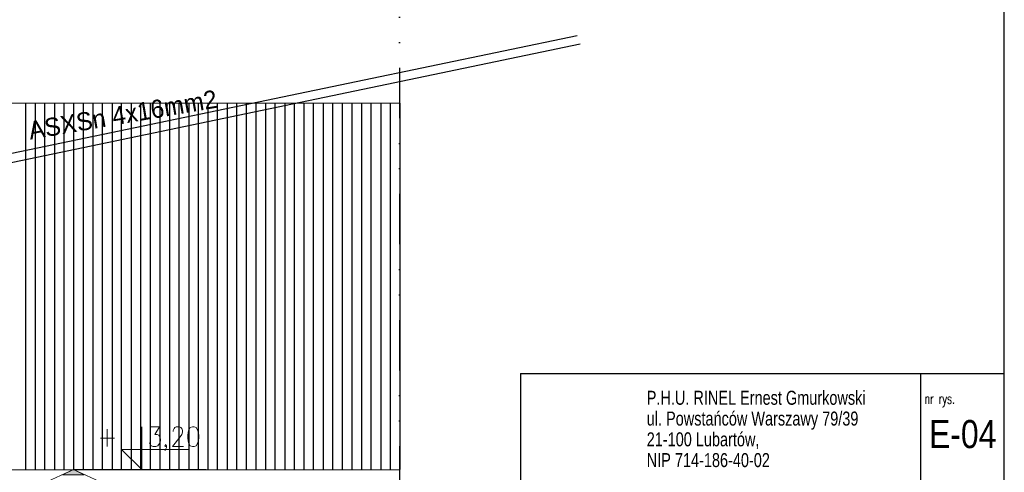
# Model space of a CAD drawing. Header units: centimetres. Extents: x -16053 to 7031, y -7778 to 254.
# Tile 252 of 256: x 1718 to 2695, y -996 to -547. Entities that reach past the tile are written whole.
import ezdxf

# ---------------------------------------------------------------- set-up
doc = ezdxf.new("R2010")
doc.units = ezdxf.units.CM
doc.header["$MEASUREMENT"] = 0
doc.linetypes.add('DIVIDEX2', pattern=[2.5, 1, -0.5, 0, -0.5, 0, -0.5])
doc.layers.get('0').update_dxf_attribs({"linetype": 'CONTINUOUS'})
for name, color, linetype in [('2DE_TXTPFN', 151, 'CONTINUOUS'), ('jt_tabela', 130, 'CONTINUOUS'), ('OPISY ELEKTRYCZNE', 120, 'CONTINUOUS')]:
    doc.layers.add(name, color=color, linetype=linetype)
doc.layers.add('opisy', color=4, linetype='CONTINUOUS', lineweight=18)
doc.styles.add('DYBY', font='ROMANS.SHX', dxfattribs={"width": 0.8})
doc.styles.add('Opisowy', font='txt')

# ---------------------------------------------------------------- blocks, each defined once
blk = doc.blocks.new('G$C368C7595')
at = {"layer": 'jt_tabela'}
blk.add_line((0, 26.89), (116.84, 26.89), dxfattribs=at)

msp = doc.modelspace()

# ---------------------------------------------------------------- hatches: boundary and pattern name
at = {"true_color": 0xe0e2df}
msp.add_hatch(color=254, dxfattribs=at).paths.add_polyline_path([(1771.415, -993.372), (1760.335, -998.499), (1782, -998.499)])

# ---------------------------------------------------------------- linework, layer by layer
at = {"color": 8, "linetype": 'Continuous', "lineweight": 18, "true_color": 0x767676}
for points in [[(-287.904, -629.369), (2094.936, -629.369)], [(-324.288, -993.537), (2094.936, -993.537)], [(762.594, -993.537), (2094.936, -993.537)], [(1771.415, -993.372), (1637.622, -1054.893), (1637.622, -1054.893)], [(1771.415, -993.372), (1904.712, -1054.893), (1904.712, -1054.893)]]:
    msp.add_lwpolyline(points, dxfattribs=at)
at = {"color": 8, "linetype": 'Continuous', "lineweight": 25}
for points in [[(1723.951, -993.372), (1723.951, -629.369), (1723.951, -629.369)], [(1733.708, -993.372), (1733.708, -629.369), (1733.708, -629.369)], [(1742.97, -993.372), (1742.97, -629.369), (1742.97, -629.369)], [(1752.727, -993.372), (1752.727, -629.369), (1752.727, -629.369)], [(1762.154, -993.372), (1762.154, -629.369), (1762.154, -629.369)], [(1771.746, -993.372), (1771.746, -629.369), (1771.746, -629.369)], [(1781.173, -993.372), (1781.173, -629.369), (1781.173, -629.369)], [(1790.93, -993.372), (1790.93, -629.369), (1790.93, -629.369)], [(1800.191, -993.372), (1800.191, -629.369), (1800.191, -629.369)], [(1809.949, -993.372), (1809.949, -629.369), (1809.949, -629.369)], [(1819.21, -993.372), (1819.21, -629.369), (1819.21, -629.369)], [(1828.968, -993.372), (1828.968, -629.369), (1828.968, -629.369)], [(1838.229, -993.372), (1838.229, -629.369), (1838.229, -629.369)], [(1847.986, -993.372), (1847.986, -629.369), (1847.986, -629.369)], [(1857.413, -993.372), (1857.413, -629.369), (1857.413, -629.369)], [(1867.005, -993.372), (1867.005, -629.369), (1867.005, -629.369)], [(1876.432, -993.372), (1876.432, -629.369), (1876.432, -629.369)], [(1886.189, -993.372), (1886.189, -629.369), (1886.189, -629.369)], [(1895.451, -993.372), (1895.451, -629.369), (1895.451, -629.369)], [(1905.208, -993.372), (1905.208, -629.369), (1905.208, -629.369)], [(1914.469, -993.372), (1914.469, -629.369), (1914.469, -629.369)], [(1924.227, -993.372), (1924.227, -629.369), (1924.227, -629.369)], [(1933.488, -993.372), (1933.488, -629.369), (1933.488, -629.369)], [(1943.246, -993.372), (1943.246, -629.369), (1943.246, -629.369)], [(1952.672, -993.372), (1952.672, -629.369), (1952.672, -629.369)], [(1962.264, -993.372), (1962.264, -629.369), (1962.264, -629.369)], [(1971.691, -993.372), (1971.691, -629.369), (1971.691, -629.369)], [(1981.449, -993.372), (1981.449, -629.369), (1981.449, -629.369)], [(1990.71, -993.372), (1990.71, -629.369), (1990.71, -629.369)], [(2000.467, -993.372), (2000.467, -629.369), (2000.467, -629.369)], [(2009.729, -993.372), (2009.729, -629.369), (2009.729, -629.369)], [(2019.486, -993.372), (2019.486, -629.369), (2019.486, -629.369)], [(2028.747, -993.372), (2028.747, -629.369), (2028.747, -629.369)], [(2038.505, -993.372), (2038.505, -629.369), (2038.505, -629.369)], [(2047.932, -993.372), (2047.932, -629.369), (2047.932, -629.369)], [(2057.524, -993.372), (2057.524, -629.369), (2057.524, -629.369)], [(2066.95, -993.372), (2066.95, -629.369), (2066.95, -629.369)], [(2076.708, -993.372), (2076.708, -629.369), (2076.708, -629.369)], [(2085.969, -993.372), (2085.969, -629.369), (2085.969, -629.369)], [(2095.727, -993.372), (2095.727, -629.369), (2095.727, -629.369)]]:
    msp.add_lwpolyline(points, dxfattribs=at)
at = {"color": 7, "linetype": 'Continuous', "lineweight": 9}
for points in [[(1804.822, -953.184), (1804.822, -970.549), (1804.822, -970.549)], [(1848.483, -950.704), (1856.917, -950.704), (1852.286, -958.311), (1854.436, -958.311), (1856.09, -959.138), (1856.917, -959.965), (1857.744, -962.942), (1857.744, -964.596), (1856.917, -967.573), (1855.263, -969.722), (1853.113, -970.549), (1850.632, -970.549), (1848.483, -969.722), (1847.656, -968.399), (1846.829, -966.746)], [(1870.478, -955.334), (1870.478, -954.507), (1871.305, -952.358), (1872.132, -951.531), (1873.455, -950.704), (1876.763, -950.704), (1878.086, -951.531), (1878.913, -952.358), (1879.739, -954.507), (1879.739, -956.161), (1878.913, -958.311), (1877.259, -960.792), (1869.651, -970.549), (1880.566, -970.549)], [(1798.041, -962.115), (1812.099, -962.115), (1812.099, -962.115)], [(1863.698, -969.722), (1862.871, -970.549), (1862.044, -969.722), (1862.871, -968.399), (1863.698, -969.722), (1863.698, -971.376), (1862.871, -973.526), (1862.044, -974.353)]]:
    msp.add_lwpolyline(points, dxfattribs=at)
at = {"color": 252, "linetype": 'Continuous', "lineweight": 5, "true_color": 0x989898}
msp.add_lwpolyline([(1885.693, -973.526), (1819.21, -973.526), (1839.221, -993.372), (1839.221, -950.704)], dxfattribs=at)
at = {"color": 7, "linetype": 'Continuous', "lineweight": 9}
msp.add_lwpolyline([(1889.497, -950.704), (1887.347, -951.531), (1885.693, -954.507), (1884.866, -959.138), (1884.866, -962.115), (1885.693, -966.746), (1887.347, -969.722), (1889.497, -970.549), (1891.151, -970.549), (1893.301, -969.722), (1894.954, -966.746), (1895.947, -962.115), (1895.947, -959.138), (1894.954, -954.507), (1893.301, -951.531), (1891.151, -950.704)], close=True, dxfattribs=at)
at = {"color": 254, "linetype": 'Continuous', "lineweight": 5, "true_color": 0xe0e2df}
msp.add_lwpolyline([(1771.415, -993.372), (1760.335, -998.499), (1782, -998.499)], close=True, dxfattribs=at)
at = {"color": 7, "linetype": 'Continuous', "lineweight": 18}
msp.add_lwpolyline([(1771.415, -993.372), (1903.058, -993.372), (1903.058, -993.372)], dxfattribs=at)
at = {"layer": '2DE_TXTPFN', "linetype": 'DIVIDEX2', "ltscale": 50}
msp.add_lwpolyline([(2094.936, 31.615), (2094.936, -3248.826)], dxfattribs=at)
at = {"layer": '2DE_TXTPFN'}
for points in [[(1686.006, -684.219), (2271.317, -562.22)], [(1688.826, -692.681), (2274.138, -570.683)]]:
    msp.add_lwpolyline(points, dxfattribs=at)
at = {"layer": 'jt_tabela'}
for p, q in [((2215.036, -897.782), (2215.036, -1378.644)), ((2215.036, -897.782), (2695.267, -897.782)), ((2612.391, -1008.303), (2612.391, -897.782)), ((2695.267, -1378.644), (2695.267, -897.782))]:
    msp.add_line(p, q, dxfattribs=at)
at = {"layer": 'OPISY ELEKTRYCZNE', "linetype": 'ByBlock'}
msp.add_lwpolyline([(-1800.027, -1378.644), (2695.267, -1378.644), (2695.267, -3.091), (-1800.027, -3.091)], close=True, dxfattribs=at)

# ---------------------------------------------------------------- block references
at = {"xscale": 4.050000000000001, "yscale": 4.050000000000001, "zscale": 4.050000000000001}
msp.add_blockref('G$C368C7595', (2215.036, -1006.687), dxfattribs=at)

# ---------------------------------------------------------------- texts
at = {"layer": 'jt_tabela'}
for s, height, style, width, p in [('nr rys.', 10.453, 'DYBY', 0.645, (2616.165, -927.892)), ('E-04', 27.9128, 'Opisowy', 0.85, (2620.454, -972.006))]:
    msp.add_text(s, height=height, dxfattribs=dict(at, style=style, width=width)).set_placement(p)
at = {"layer": 'jt_tabela', "insert": (2340.35, -915.051), "char_height": 13.90542, "width": 388.98653, "attachment_point": 1, "line_spacing_factor": 0.89, "style": 'DYBY'}
msp.add_mtext('{\\W0.74;\\fArial|b0|i0|c238|p34;P.H.U. RINEL Ernest Gmurkowski\\Pul. Powstańców Warszawy 79/39\\P21-100 Lubartów, \\PNIP 714-186-40-02}', dxfattribs=at)
at = {"layer": 'opisy', "color": 120, "linetype": 'Continuous'}
msp.add_text('ASXSn 4x16mm2', height=17.955, rotation=9.713251, dxfattribs=at).set_placement((1728.423, -665.74))

doc.saveas('drawing.dxf')
